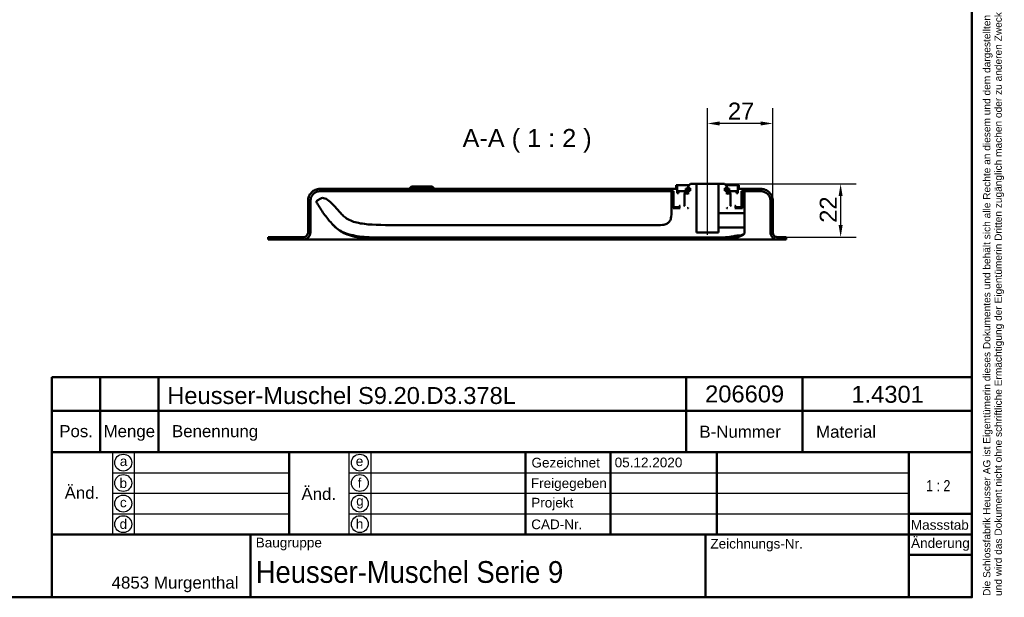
# Model space of a CAD drawing. Header units: millimetres. Extents: x 20 to 833, y 20 to 574.
# Tile 7 of 10: x 427 to 833, y 20 to 259. Entities that reach past the tile are written whole.
import ezdxf
from ezdxf.enums import TextEntityAlignment as Align

# ---------------------------------------------------------------- set-up
doc = ezdxf.new("R2010")
doc.units = ezdxf.units.MM
doc.header["$LTSCALE"] = 2
for name, color, linetype, lineweight in [('Bemaßungen(DIN)', 7, 'Continuous', 25), ('Mittellinie(DIN)', 7, 'Continuous', 25), ('Sichtbare Kanten(DIN)', 7, 'Continuous', 50), ('Skizziergeometrie(DIN)', 7, 'Continuous', 50), ('Skizzierlinie(DIN)', 7, 'Continuous', 25), ('Symbole(DIN)', 7, 'Continuous', 25)]:
    doc.layers.add(name, color=color, linetype=linetype, lineweight=lineweight)
doc.styles.add('Aktuell-DIN', font='arial.ttf')
doc.styles.add('Aktuell-DINGroßer Text', font='arial.ttf')
doc.styles.add('STANDARD-DIN~0', font='arial.ttf')
doc.styles.add('Textstil10', font='arial.ttf')
doc.styles.add('Textstil41', font='arial.ttf', dxfattribs={"width": 0.8})
doc.styles.add('Textstil83', font='arial.ttf', dxfattribs={"width": 0.8})
doc.dimstyles.new('CAD-LAN', dxfattribs={"dimscale": 2, "dimtxt": 3.5, "dimasz": 2.5, "dimexe": 3.175, "dimexo": 0, "dimgap": 0.8, "dimtad": 1, "dimrnd": 1e-08, "dimtxsty": 'STANDARD-DIN~0', "dimcen": 0.09, "dimdle": 10, "dimclrd": 250, "dimclre": 250, "dimclrt": 250, "dimadec": 0, "dimazin": 2, "dimtfac": 1, "dimtmove": 0, "dimatfit": 3, "dimfxl": 1, "dimtolj": 1, "dimtzin": 0, "dimlwd": 25, "dimlwe": 25, "dimarcsym": 0})

# ---------------------------------------------------------------- blocks, each defined once
blk = doc.blocks.new('Ränder Standardrahmen')
at = {"layer": 'Skizziergeometrie(DIN)', "flags": 128}
blk.add_lwpolyline([(10, 10), (10, 287), (410, 287), (410, 10), (10, 10)], dxfattribs=at)
blk = doc.blocks.new('Schriftfelder Heusser')
at = {"layer": 'Skizziergeometrie(DIN)'}
for p, q in [((101, 229.92), (101, 236.92)), ((101, 236.92), (291, 236.92)), ((111, 229.92), (111, 236.92)), ((123, 229.92), (123, 236.92)), ((232, 229.92), (232, 236.92)), ((256, 229.92), (256, 236.92)), ((291, 236.92), (291, 229.92)), ((101, 191.42), (101, 229.92)), ((101, 229.92), (291, 229.92)), ((111, 229.92), (111, 221.42)), ((123, 229.92), (123, 221.42)), ((232, 229.92), (232, 221.42)), ((256, 229.92), (256, 221.42)), ((291, 229.92), (291, 191.42)), ((101, 221.42), (291, 221.42)), ((150, 221.42), (150, 204.42)), ((198.85, 221.42), (198.85, 204.42)), ((216.35, 221.42), (216.35, 204.42)), ((238.35, 221.42), (238.35, 204.42)), ((278, 221.42), (278, 191.42)), ((278, 208.67), (291, 208.67)), ((101, 204.42), (291, 204.42)), ((142, 204.42), (142, 191.42)), ((236, 204.42), (236, 191.42)), ((278, 200.17), (291, 200.17)), ((291, 191.42), (101, 191.42))]:
    blk.add_line(p, q, dxfattribs=at)
at = {"layer": 'Skizzierlinie(DIN)'}
for p, q in [((113.5, 221.42), (113.5, 204.42)), ((118, 221.42), (118, 204.42)), ((162.35, 221.42), (162.35, 204.42)), ((166.85, 221.42), (166.85, 204.42)), ((113.5, 217.17), (150, 217.17)), ((162.35, 217.17), (278, 217.17)), ((113.5, 212.92), (150, 212.92)), ((162.35, 212.92), (278, 212.92)), ((113.5, 208.67), (150, 208.67)), ((162.35, 208.67), (278, 208.67))]:
    blk.add_line(p, q, dxfattribs=at)
for centre in [(115.75, 219.25), (164.6, 219.25), (115.75, 215.04), (164.6, 215.04), (115.75, 210.79), (164.6, 210.79), (115.75, 206.54), (164.6, 206.54)]:
    blk.add_circle(centre, 1.75, dxfattribs=at)
at = {"layer": 'Symbole(DIN)', "color": 7, "insert": (293.33, 191.7), "char_height": 1.5, "width": 182.3003, "attachment_point": 1, "rotation": 90, "line_spacing_factor": 0.944221, "style": 'Aktuell-DIN'}
blk.add_mtext('\\fArial|b0|i0;\\H1.5000;Die Schlossfabrik Heusser AG ist Eigentümerin dieses Dokumentes und behält sich alle Rechte an diesem und dem dargestellten Gegenstand vor. Der Empfänger anerkennt diese Rechte\\Pund wird das Dokument nicht ohne schriftliche Ermächtigung der Eigentümerin Dritten zugänglich machen oder zu anderen Zwecken verwenden, zu dem es ihm übergeben worden ist.\\P ', dxfattribs=at)
at = {"layer": 'Symbole(DIN)', "color": 179, "true_color": 0x262659, "style": 'Aktuell-DIN'}
for s, insert, char_height, attachment_point in [('Pos.', (106, 227), 2.489, 2), ('Menge', (117, 227), 2.489, 2), ('Benennung', (125.81, 225.38), 2.489, 4), ('B-Nummer', (234.74, 225.62), 2.489, 4), ('Material', (265.02, 225.62), 2.489, 5), ('\\fArial|b0|i0;a', (115.81, 219.53), 2, 5), ('\\fArial|b0|i0;e', (164.54, 219.53), 2, 5), ('\\fArial|b0|i0;Gezeichnet', (200.05, 219.23), 2, 4), ('\\fArial|b0|i0;b', (115.75, 215), 2, 5), ('\\fArial|b0|i0;f', (164.55, 215.06), 2, 5), ('\\fArial|b0|i0;Freigegeben', (199.92, 216), 2, 1), ('\\fArial|b0|i0;c', (115.75, 211.01), 2, 5), ('\\fArial|b0|i0;g', (164.63, 211.05), 2, 5), ('\\fArial|b0|i0;Projekt', (200, 211.98), 2, 1), ('\\fArial|b0|i0;d', (115.76, 206.55), 2, 5), ('\\fArial|b0|i0;h', (164.55, 206.57), 2, 5), ('\\fArial|b0|i0;CAD-Nr.', (200, 207.5), 2, 1), ('\\fArial|b0|i0;\\H2.0000;Massstab', (284.39, 206.37), 2, 5), ('\\fArial|b0|i0;\\H2.0000;Baugruppe', (143.1, 203.73), 2, 1), ('\\fArial|b0|i0;Zeichnungs-Nr.', (237, 203.5), 2, 1), ('\\fArial|b0|i0;\\H2.5000;4853 Murgenthal', (113.33, 192.46), 2.5, 7)]:
    blk.add_mtext(s, dxfattribs=dict(at, insert=insert, char_height=char_height, attachment_point=attachment_point))
at = {"layer": 'Symbole(DIN)', "color": 179, "true_color": 0x262659, "attachment_point": 5, "style": 'Aktuell-DIN'}
for s, insert, char_height, width in [('Änd.', (107.21, 213), 2.489, 12.3494), ('Änd.', (156.12, 212.76), 2.489, 12.3494), ('\\fArial|b0|i0;Änderung', (284.51, 202.33), 2, 12.1143)]:
    blk.add_mtext(s, dxfattribs=dict(at, insert=insert, char_height=char_height, width=width))
at = {"layer": 'Symbole(DIN)', "color": 7, "insert": (143.1, 196.62), "char_height": 4.5, "width": 90.18, "attachment_point": 4, "style": 'Aktuell-DIN'}
blk.add_mtext('\\fArial|b0|i0;\\W0.90;\\H4.5000;Heusser-Muschel Serie 9', dxfattribs=at)
at = {"layer": 'Symbole(DIN)', "color": 179, "true_color": 0x262659, "style": 'Textstil10'}
blk.add_attdef('ERSTELLUNGSDATUM_001', (217.23, 218.29), '', height=2, dxfattribs=at)
at = {"layer": 'Symbole(DIN)', "color": 179, "true_color": 0x262659}
for tag, height, style, p in [('AUTOR', 2.49, 'Aktuell-DIN', (240.03, 219.26)), ('KONTROLLDATUM', 2, 'Textstil10', (217.42, 215.04)), ('KONTROLLIERT_VON', 2, 'Textstil10', (239.98, 215.05))]:
    blk.add_attdef(tag, text='', height=height, dxfattribs=dict(at, style=style)).set_placement(p, align=Align.MIDDLE_LEFT)
at = {"layer": 'Symbole(DIN)', "color": 7, "style": 'Textstil83', "width": 0.8}
blk.add_attdef('Anfänglicher_Ansichtsmaßstab_001', (281.57, 213.34), '', height=2.3, dxfattribs=at)
at = {"layer": 'Symbole(DIN)', "color": 179, "true_color": 0x262659, "style": 'Textstil10'}
blk.add_attdef('PROJEKT', text='', height=2, dxfattribs=at).set_placement((217.77, 209.72), align=Align.BOTTOM_LEFT)
at = {"layer": 'Symbole(DIN)', "color": 7, "style": 'Textstil41', "width": 0.8}
blk.add_attdef('STATUS', text='', height=5, dxfattribs=at).set_placement((284.53, 195.86), align=Align.MIDDLE_CENTER)
blk = doc.blocks.new('*D22')
at = {"layer": 'Bemaßungen(DIN)', "color": 250, "linetype": 'Continuous', "lineweight": 25, "true_color": 0x3f3f3f, "transparency": 16777216}
for p, q in [((710.81, 195.84), (710.81, 222.19)), ((737.81, 183.84), (737.81, 222.19)), ((732.81, 215.84), (715.81, 215.84))]:
    blk.add_line(p, q, dxfattribs=at)
at = {"layer": 'Bemaßungen(DIN)', "color": 250, "linetype": 'Continuous', "true_color": 0x3f3f3f, "transparency": 16777216}
for points in [[(715.81, 216.67), (715.81, 215), (710.81, 215.84)], [(732.81, 216.67), (732.81, 215), (737.81, 215.84)]]:
    blk.add_solid(points, dxfattribs=at)
at = {"layer": 'Defpoints', "color": 0, "linetype": 'Continuous', "transparency": 16777216}
for p in [(710.81, 215.84), (710.81, 195.84), (737.81, 183.84)]:
    blk.add_point(p, dxfattribs=at)
at = {"layer": 'Bemaßungen(DIN)', "color": 250, "linetype": 'Continuous', "lineweight": 25, "true_color": 0x3f3f3f, "transparency": 16777216, "insert": (719.24, 224.47), "char_height": 7, "attachment_point": 1, "style": 'STANDARD-DIN~0'}
blk.add_mtext('\\A1;27', dxfattribs=at)
blk = doc.blocks.new('*D23')
at = {"layer": 'Bemaßungen(DIN)', "color": 250, "linetype": 'Continuous', "lineweight": 25, "true_color": 0x3f3f3f, "transparency": 16777216}
for p, q in [((717.81, 190.84), (772.15, 190.84)), ((765.8, 185.84), (765.8, 173.84)), ((742.31, 168.84), (772.15, 168.84))]:
    blk.add_line(p, q, dxfattribs=at)
at = {"layer": 'Bemaßungen(DIN)', "color": 250, "linetype": 'Continuous', "true_color": 0x3f3f3f, "transparency": 16777216}
for points in [[(764.97, 185.84), (766.63, 185.84), (765.8, 190.84)], [(764.97, 173.84), (766.63, 173.84), (765.8, 168.84)]]:
    blk.add_solid(points, dxfattribs=at)
at = {"layer": 'Defpoints', "color": 0, "linetype": 'Continuous', "transparency": 16777216}
for p in [(717.81, 190.84), (742.31, 168.84), (765.8, 168.84)]:
    blk.add_point(p, dxfattribs=at)
at = {"layer": 'Bemaßungen(DIN)', "color": 250, "linetype": 'Continuous', "lineweight": 25, "true_color": 0x3f3f3f, "transparency": 16777216, "insert": (757.17, 174.8), "char_height": 7, "attachment_point": 1, "rotation": 90, "style": 'STANDARD-DIN~0'}
blk.add_mtext('\\A1;22', dxfattribs=at)

msp = doc.modelspace()

# ---------------------------------------------------------------- linework, layer by layer
at = {"layer": 'Mittellinie(DIN)', "linetype": 'Continuous'}
msp.add_line((710.811, 169.838), (710.811, 195.838), dxfattribs=at)
at = {"layer": 'Sichtbare Kanten(DIN)'}
for p, q in [((697.811, 188.838), (550.811, 188.838)), ((550.811, 187.838), (696.811, 187.838)), ((588.561, 189.838), (587.561, 188.838)), ((588.561, 189.838), (597.061, 189.838)), ((597.061, 189.838), (598.061, 188.838)), ((696.65, 187.339), (695.948, 187.339)), ((695.948, 187.339), (695.948, 179.827)), ((696.65, 180.838), (696.65, 187.339)), ((696.811, 187.339), (696.65, 187.339)), ((696.811, 187.838), (696.811, 181.438)), ((696.811, 187.838), (696.811, 181.438)), ((698.311, 190.338), (697.811, 190.338)), ((697.811, 190.338), (697.811, 188.838)), ((697.811, 190.338), (697.811, 188.838)), ((698.311, 187.038), (698.311, 190.338)), ((698.311, 190.338), (703.311, 190.338)), ((701.811, 187.838), (698.811, 187.838)), ((698.811, 187.838), (698.811, 187.038)), ((698.811, 187.038), (698.811, 187.838)), ((703.297, 188.938), (701.794, 188.938)), ((701.794, 188.938), (701.794, 188.038)), ((701.794, 188.038), (701.794, 188.938)), ((701.794, 188.038), (702.811, 188.038)), ((701.811, 187.038), (701.811, 187.838)), ((701.811, 187.838), (702.811, 187.838)), ((703.811, 190.838), (702.811, 189.838)), ((703.811, 190.838), (702.811, 189.838)), ((702.811, 189.838), (702.811, 189.138)), ((702.811, 189.838), (702.811, 189.138)), ((702.811, 189.138), (703.711, 189.138)), ((702.811, 188.038), (702.811, 186.638)), ((702.811, 188.038), (702.811, 186.638)), ((703.297, 188.038), (703.297, 188.938)), ((703.711, 188.938), (703.297, 188.938)), ((703.711, 188.038), (703.297, 188.038)), ((703.711, 189.138), (703.711, 188.038)), ((703.711, 188.038), (703.711, 189.138)), ((706.261, 190.838), (703.811, 190.838)), ((706.261, 170.838), (706.261, 190.838)), ((706.261, 190.838), (715.361, 190.838)), ((717.811, 190.838), (715.361, 190.838)), ((715.361, 190.838), (715.361, 178.838)), ((718.811, 189.838), (717.811, 190.838)), ((717.811, 190.838), (718.811, 189.838)), ((717.911, 188.038), (717.911, 189.138)), ((717.911, 189.138), (718.811, 189.138)), ((717.911, 188.038), (717.911, 189.138)), ((718.325, 188.938), (717.911, 188.938)), ((718.325, 188.038), (717.911, 188.038)), ((718.311, 190.338), (723.311, 190.338)), ((719.828, 188.938), (718.325, 188.938)), ((718.325, 188.938), (718.325, 188.038)), ((718.811, 189.138), (718.811, 189.838)), ((718.811, 189.838), (718.811, 189.138)), ((718.811, 186.638), (718.811, 188.038)), ((718.811, 188.038), (719.828, 188.038)), ((718.811, 188.038), (718.811, 186.638)), ((718.811, 187.838), (719.811, 187.838)), ((722.811, 187.838), (719.811, 187.838)), ((719.811, 187.838), (719.811, 187.038)), ((719.828, 188.038), (719.828, 188.938)), ((719.828, 188.038), (719.828, 188.938)), ((722.811, 187.038), (722.811, 187.838)), ((722.811, 187.038), (722.811, 187.838)), ((723.811, 190.338), (723.311, 190.338)), ((723.311, 190.338), (723.311, 187.038)), ((723.811, 188.838), (723.811, 190.338)), ((723.811, 190.338), (723.811, 188.838)), ((732.811, 188.838), (723.811, 188.838)), ((724.811, 181.438), (724.811, 187.838)), ((724.811, 187.838), (732.811, 187.838)), ((724.811, 187.838), (724.811, 181.438)), ((725.25, 187.339), (724.811, 187.339)), ((726.134, 187.339), (725.25, 187.339)), ((725.25, 187.339), (725.25, 180.838)), ((726.134, 179.038), (726.134, 187.339)), ((545.811, 183.838), (545.811, 170.838)), ((545.811, 170.838), (545.811, 183.838)), ((546.811, 170.838), (546.811, 183.838)), ((550.767, 184.74), (549.9, 184.21)), ((698.811, 187.038), (698.311, 187.038)), ((701.261, 186.838), (701.061, 187.038)), ((701.061, 187.038), (701.811, 187.038)), ((701.261, 182.038), (701.261, 186.838)), ((701.261, 186.838), (701.511, 186.838)), ((701.511, 186.838), (701.311, 186.638)), ((701.511, 186.838), (701.311, 186.638)), ((701.311, 186.638), (701.311, 181.838)), ((701.311, 186.638), (701.311, 181.838)), ((702.611, 186.838), (701.511, 186.838)), ((702.811, 187.038), (701.811, 187.038)), ((702.811, 186.638), (702.611, 186.838)), ((702.811, 186.838), (702.611, 186.838)), ((719.811, 187.038), (718.811, 187.038)), ((719.011, 186.838), (718.811, 186.638)), ((719.011, 186.838), (718.811, 186.838)), ((720.111, 186.838), (719.011, 186.838)), ((719.811, 187.038), (720.561, 187.038)), ((720.311, 186.638), (720.111, 186.838)), ((720.111, 186.838), (720.361, 186.838)), ((720.111, 186.838), (720.311, 186.638)), ((720.311, 181.838), (720.311, 186.638)), ((720.311, 186.638), (720.311, 181.838)), ((720.561, 187.038), (720.361, 186.838)), ((720.361, 186.838), (720.361, 182.038)), ((723.311, 187.038), (722.811, 187.038)), ((736.811, 183.838), (736.811, 170.838)), ((737.811, 170.838), (737.811, 183.838)), ((737.811, 183.838), (737.811, 183.838)), ((737.811, 170.838), (737.811, 183.838)), ((699.511, 180.838), (696.65, 180.838)), ((696.811, 181.438), (697.011, 181.238)), ((697.011, 181.238), (696.811, 181.438)), ((697.011, 181.238), (699.111, 181.238)), ((699.111, 181.238), (699.211, 181.338)), ((699.111, 181.238), (699.311, 181.238)), ((699.211, 181.338), (699.211, 181.838)), ((699.211, 181.838), (699.511, 181.838)), ((699.311, 181.338), (699.211, 181.338)), ((699.511, 181.838), (699.311, 181.638)), ((699.511, 181.838), (699.311, 181.638)), ((699.311, 181.638), (699.311, 181.038)), ((699.311, 181.638), (699.311, 181.038)), ((699.311, 181.038), (699.511, 180.838)), ((699.511, 180.838), (699.311, 181.038)), ((701.061, 181.838), (701.261, 182.038)), ((701.311, 181.838), (701.061, 181.838)), ((701.311, 182.038), (701.261, 182.038)), ((702.611, 180.838), (702.811, 181.038)), ((702.811, 180.838), (702.611, 180.838)), ((702.811, 181.038), (702.811, 180.838)), ((702.811, 181.038), (702.811, 180.838)), ((718.811, 180.838), (718.811, 181.038)), ((718.811, 181.038), (719.011, 180.838)), ((718.811, 181.038), (718.811, 180.838)), ((719.011, 180.838), (718.811, 180.838)), ((720.361, 182.038), (720.311, 182.038)), ((720.561, 181.838), (720.311, 181.838)), ((720.361, 182.038), (720.561, 181.838)), ((722.311, 181.638), (722.111, 181.838)), ((722.111, 181.838), (722.411, 181.838)), ((722.111, 181.838), (722.311, 181.638)), ((722.111, 180.838), (722.311, 181.038)), ((722.111, 180.838), (722.311, 181.038)), ((725.25, 180.838), (722.111, 180.838)), ((722.311, 181.038), (722.311, 181.638)), ((722.311, 181.638), (722.311, 181.038)), ((722.411, 181.338), (722.311, 181.338)), ((722.311, 181.238), (722.511, 181.238)), ((722.411, 181.838), (722.411, 181.338)), ((722.411, 181.338), (722.511, 181.238)), ((722.511, 181.238), (724.611, 181.238)), ((724.611, 181.238), (724.811, 181.438)), ((724.611, 181.238), (724.811, 181.438)), ((715.361, 178.838), (725.934, 178.838)), ((715.361, 175.838), (715.361, 178.838)), ((715.361, 172.838), (715.361, 175.838)), ((545.811, 170.838), (545.811, 170.838)), ((689.948, 173.827), (584.096, 173.827)), ((715.361, 170.838), (706.261, 170.838)), ((725.934, 172.838), (715.361, 172.838)), ((715.361, 172.838), (715.361, 170.838)), ((726.134, 171.062), (726.134, 172.638)), ((543.811, 168.838), (529.311, 168.838)), ((529.311, 168.838), (529.311, 167.838)), ((529.311, 168.808), (529.311, 168.808)), ((529.311, 167.838), (529.311, 168.808)), ((529.311, 167.838), (543.811, 167.838)), ((529.311, 167.838), (529.311, 167.838)), ((569.349, 167.838), (543.811, 167.838)), ((714.273, 167.838), (569.349, 167.838)), ((584.096, 168.654), (710.95, 168.654)), ((739.811, 167.838), (714.273, 167.838)), ((724.806, 169.63), (725.375, 169.886)), ((742.311, 168.838), (739.811, 168.838)), ((739.811, 167.838), (743.311, 167.838)), ((742.311, 168.808), (742.311, 168.838)), ((742.311, 168.808), (742.311, 168.838)), ((743.311, 168.808), (742.311, 168.808)), ((743.311, 167.838), (743.311, 168.808)), ((743.311, 167.838), (743.311, 168.808))]:
    msp.add_line(p, q, dxfattribs=at)
for points, degree, knots in [([(550.811, 188.838), (550.463, 188.838), (550.117, 188.803), (549.447, 188.662), (549.125, 188.559), (548.213, 188.162), (547.667, 187.781), (546.767, 186.848), (546.415, 186.307), (545.933, 185.117), (545.811, 184.483), (545.811, 183.838)], 3, [-0.78930523, -0.78930523, -0.78930523, -0.78930523, -0.68480532, -0.68480532, -0.58346864, -0.58346864, -0.38572109, -0.38572109, -0.19345948, -0.19345948, 0, 0, 0, 0]), ([(546.811, 183.838), (546.811, 184.116), (546.839, 184.393), (546.952, 184.93), (547.034, 185.187), (547.352, 185.917), (547.656, 186.353), (548.403, 187.073), (548.836, 187.355), (549.788, 187.74), (550.295, 187.838), (550.811, 187.838)], 3, [-0.63144419, -0.63144419, -0.63144419, -0.63144419, -0.54784426, -0.54784426, -0.46677491, -0.46677491, -0.30857687, -0.30857687, -0.15476759, -0.15476759, 0, 0, 0, 0]), ([(737.811, 183.838), (737.811, 184.186), (737.775, 184.532), (737.634, 185.202), (737.532, 185.524), (737.134, 186.436), (736.754, 186.982), (735.821, 187.882), (735.279, 188.234), (734.09, 188.716), (733.456, 188.838), (732.811, 188.838)], 3, [-0.78930523, -0.78930523, -0.78930523, -0.78930523, -0.68480532, -0.68480532, -0.58346864, -0.58346864, -0.38572109, -0.38572109, -0.19345948, -0.19345948, 0, 0, 0, 0]), ([(732.811, 187.838), (733.089, 187.838), (733.366, 187.81), (733.902, 187.697), (734.16, 187.615), (734.889, 187.297), (735.326, 186.993), (736.046, 186.246), (736.328, 185.813), (736.713, 184.861), (736.811, 184.354), (736.811, 183.838)], 3, [-0.63144419, -0.63144419, -0.63144419, -0.63144419, -0.54784426, -0.54784426, -0.46677491, -0.46677491, -0.30857687, -0.30857687, -0.15476758, -0.15476758, 0, 0, 0, 0]), ([(549.9, 184.21), (549.749, 184.118), (549.595, 184.024), (549.429, 183.855), (549.384, 183.796), (549.322, 183.667), (549.306, 183.602), (549.298, 183.446), (549.315, 183.36), (549.389, 183.135), (549.469, 182.993), (549.549, 182.855)], 3, [-0.17367895, -0.17367895, -0.17367895, -0.17367895, -0.12156866, -0.12156866, -0.09787758, -0.09787758, -0.07579482, -0.07579482, -0.04796725, -0.04796725, -0.00000831, -0.00000831, -0.00000831, -0.00000831]), ([(559.787, 178.275), (558.264, 179.845), (556.904, 181.622), (554.82, 183.58), (554.048, 184.232), (552.895, 184.827), (552.515, 184.978), (551.817, 185.09), (551.586, 185.066), (551.14, 184.968), (550.939, 184.845), (550.767, 184.74)], 3, [-0.50021574, -0.50021574, -0.50021574, -0.50021574, -0.23943298, -0.23943298, -0.13865835, -0.13865835, -0.09616056, -0.09616056, -0.06047166, -0.06047166, 0, 0, 0, 0]), ([(549.549, 182.855), (550.41, 181.357), (551.345, 179.907), (553.362, 177.12), (554.438, 175.789), (555.584, 174.515)], 3, [-1.0323292, -1.0323292, -1.0323292, -1.0323292, -0.5141271, -0.5141271, 0, 0, 0, 0]), ([(695.948, 179.827), (695.948, 178.7), (695.948, 177.617), (695.584, 176.234), (695.415, 175.82), (694.929, 175.101), (694.637, 174.814), (693.847, 174.296), (693.35, 174.121), (691.954, 173.827), (690.972, 173.827), (689.948, 173.827)], 3, [-1.1173827, -1.1173827, -1.1173827, -1.1173827, -0.7826773, -0.7826773, -0.6296804, -0.6296804, -0.4865248, -0.4865248, -0.3073079, -0.3073079, 0, 0, 0, 0]), ([(725.934, 178.838), (725.948, 178.838), (725.962, 178.839), (725.989, 178.845), (726.002, 178.849), (726.038, 178.865), (726.06, 178.88), (726.096, 178.918), (726.11, 178.939), (726.13, 178.987), (726.134, 179.012), (726.134, 179.038)], 3, [-0.031571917, -0.031571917, -0.031571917, -0.031571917, -0.027391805, -0.027391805, -0.023338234, -0.023338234, -0.015428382, -0.015428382, -0.007738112, -0.007738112, 0, 0, 0, 0]), ([(726.134, 179.038), (726.134, 179.038), (726.134, 179.038), (726.134, 178.997), (726.131, 178.813), (726.127, 178.516), (726.122, 178.115), (726.118, 177.628), (726.112, 176.887), (726.11, 176.256), (726.11, 175.838)], 3, [0, 0, 0, 0, 0.00001441, 0.06149449, 0.12297456, 0.18445463, 0.24593471, 0.30741478, 0.36889486, 0.49185516, 0.49185516, 0.49185516, 0.49185516]), ([(584.096, 173.827), (578.084, 173.827), (573.086, 173.827), (566.763, 174.608), (564.925, 175.051), (561.675, 176.449), (560.659, 177.377), (559.787, 178.275)], 3, [-1.2266395, -1.2266395, -1.2266395, -1.2266395, -0.691815, -0.691815, -0.3753769, -0.3753769, 0, 0, 0, 0]), ([(726.11, 175.838), (726.11, 175.42), (726.112, 174.789), (726.118, 174.048), (726.122, 173.561), (726.127, 173.16), (726.131, 172.863), (726.134, 172.679), (726.134, 172.638), (726.134, 172.638), (726.134, 172.638)], 3, [0, 0, 0, 0, 0.12296025, 0.1844403, 0.24592035, 0.3074004, 0.36888045, 0.4303605, 0.49184055, 0.49214697, 0.49214697, 0.49214697, 0.49214697]), ([(545.811, 170.838), (545.811, 170.699), (545.797, 170.561), (545.74, 170.292), (545.699, 170.164), (545.54, 169.799), (545.388, 169.581), (545.015, 169.221), (544.798, 169.08), (544.322, 168.887), (544.069, 168.838), (543.811, 168.838)], 3, [-0.31572209, -0.31572209, -0.31572209, -0.31572209, -0.27392213, -0.27392213, -0.23338746, -0.23338746, -0.15428844, -0.15428844, -0.07738379, -0.07738379, -0.00000193, -0.00000193, -0.00000193, -0.00000193]), ([(543.811, 167.838), (544.02, 167.838), (544.227, 167.859), (544.629, 167.944), (544.822, 168.006), (545.37, 168.244), (545.697, 168.472), (546.237, 169.032), (546.449, 169.357), (546.738, 170.071), (546.811, 170.451), (546.811, 170.838)], 3, [-0.47358314, -0.47358314, -0.47358314, -0.47358314, -0.41088319, -0.41088319, -0.35008119, -0.35008119, -0.23143265, -0.23143265, -0.11607569, -0.11607569, 0, 0, 0, 0]), ([(555.584, 174.515), (556.505, 173.493), (557.593, 172.37), (560.919, 170.513), (562.86, 169.875), (569.869, 168.654), (575.723, 168.654), (584.096, 168.654)], 3, [-5.3413361, -5.3413361, -5.3413361, -5.3413361, -3.87583, -3.87583, -2.5120678, -2.5120678, 0, 0, 0, 0]), ([(556.026, 174.033), (557.024, 172.973), (558.165, 171.996), (559.422, 171.245), (560.25, 170.75), (561.122, 170.34), (562.019, 169.996), (562.597, 169.774), (563.185, 169.58), (563.78, 169.408), (564.374, 169.236), (564.975, 169.087), (565.58, 168.956), (566.185, 168.825), (566.793, 168.712), (567.404, 168.614), (568.015, 168.515), (568.628, 168.431), (569.242, 168.359), (573.543, 167.85), (577.901, 167.845), (582.239, 167.84), (582.859, 167.839), (583.478, 167.839), (584.096, 167.839)], 3, [0.0656897, 0.0656897, 0.0656897, 0.0656897, 0.5045898, 0.5045898, 0.5045898, 0.7934328, 0.7934328, 0.7934328, 0.979333, 0.979333, 0.979333, 1.1652333, 1.1652333, 1.1652333, 1.3511335, 1.3511335, 1.3511335, 1.5370338, 1.5370338, 1.5370338, 2.8383356, 2.8383356, 2.8383356, 3.024121, 3.024121, 3.024121, 3.024121]), ([(725.375, 169.886), (725.512, 169.948), (725.647, 170.009), (725.843, 170.137), (725.911, 170.195), (726.024, 170.337), (726.062, 170.418), (726.134, 170.674), (726.134, 170.865), (726.134, 171.062)], 3, [-0.16488382, -0.16488382, -0.16488382, -0.16488382, -0.12161657, -0.12161657, -0.09145523, -0.09145523, -0.05932166, -0.05932166, -0.0000025, -0.0000025, -0.0000025, -0.0000025]), ([(726.134, 172.638), (726.134, 172.652), (726.133, 172.666), (726.127, 172.693), (726.123, 172.706), (726.107, 172.742), (726.092, 172.764), (726.055, 172.8), (726.033, 172.814), (725.986, 172.833), (725.96, 172.838), (725.934, 172.838)], 3, [-0.03157194, -0.03157194, -0.03157194, -0.03157194, -0.027392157, -0.027392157, -0.023338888, -0.023338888, -0.015429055, -0.015429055, -0.007738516, -0.007738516, 0, 0, 0, 0]), ([(736.811, 170.838), (736.811, 170.629), (736.832, 170.422), (736.917, 170.02), (736.978, 169.827), (737.217, 169.279), (737.445, 168.952), (738.005, 168.412), (738.33, 168.2), (739.043, 167.911), (739.424, 167.838), (739.811, 167.838)], 3, [-0.47358314, -0.47358314, -0.47358314, -0.47358314, -0.41088319, -0.41088319, -0.35008119, -0.35008119, -0.23143265, -0.23143265, -0.11607569, -0.11607569, 0, 0, 0, 0]), ([(739.811, 168.838), (739.672, 168.838), (739.533, 168.852), (739.265, 168.909), (739.137, 168.95), (738.772, 169.109), (738.553, 169.261), (738.193, 169.634), (738.052, 169.851), (737.86, 170.327), (737.811, 170.58), (737.811, 170.838)], 3, [-0.31571433, -0.31571433, -0.31571433, -0.31571433, -0.27392213, -0.27392213, -0.23338746, -0.23338746, -0.15428844, -0.15428844, -0.07738379, -0.07738379, 0, 0, 0, 0]), ([(584.097, 167.839), (584.097, 167.839), (585.683, 167.839), (588.854, 167.839), (595.195, 167.839), (604.708, 167.839), (617.398, 167.839), (631.665, 167.839), (647.518, 167.839), (663.385, 167.839), (679.241, 167.839), (691.917, 167.839), (701.47, 167.839), (707.804, 167.839), (710.948, 167.839)], 5, [0, 0, 0, 0, 0, 0, 0.0001149, 0.7929364, 1.585758, 3.1714011, 4.7570442, 6.3426873, 7.9283304, 9.5139735, 11.0996166, 12.6881676, 12.6881676, 12.6881676, 12.6881676, 12.6881676, 12.6881676]), ([(710.95, 168.654), (712.13, 168.654), (713.31, 168.652), (715.576, 168.671), (716.82, 168.694), (717.952, 168.767)], 3, [-0.70980307, -0.70980307, -0.70980307, -0.70980307, -0.34028588, -0.34028588, 0, 0, 0, 0]), ([(722.026, 168.511), (721.864, 168.474), (721.7, 168.438), (720.849, 168.262), (720.125, 168.151), (718.433, 167.965), (717.455, 167.911), (716.147, 167.871), (715.815, 167.863), (715.237, 167.854), (714.989, 167.85), (714.742, 167.848)], 3, [1.50303648, 1.50303648, 1.50303648, 1.50303648, 1.55600529, 1.55600529, 1.77467041, 1.77467041, 2.06793355, 2.06793355, 2.1673513, 2.1673513, 2.24159113, 2.24159113, 2.24159113, 2.24159113]), ([(717.952, 168.767), (718.441, 168.799), (718.933, 168.841), (719.858, 168.946), (720.299, 169.006), (720.733, 169.082)], 3, [-0.27987278, -0.27987278, -0.27987278, -0.27987278, -0.1329255, -0.1329255, -0.00064851, -0.00064851, -0.00064851, -0.00064851]), ([(720.735, 169.082), (721.33, 169.185), (721.959, 169.322), (723.24, 169.526), (723.875, 169.593), (724.511, 169.573)], 3, [-0.38718082, -0.38718082, -0.38718082, -0.38718082, -0.19115671, -0.19115671, -0.00002529, -0.00002529, -0.00002529, -0.00002529]), ([(721.399, 168.378), (721.502, 168.398), (721.859, 168.471), (722.422, 168.598), (722.939, 168.738), (723.381, 168.877), (723.682, 168.983), (723.809, 169.029)], 5, [0.34551975, 0.34551975, 0.34551975, 0.34551975, 0.34551975, 0.34551975, 0.39901306, 0.53186776, 0.64871378, 0.64871378, 0.64871378, 0.64871378, 0.64871378, 0.64871378]), ([(725.967, 170.266), (725.967, 170.265), (725.967, 170.266), (725.963, 170.26), (725.956, 170.251), (725.921, 170.206), (725.98, 170.256), (725.701, 169.943), (725.536, 169.81), (725.087, 169.556), (724.836, 169.432), (724.218, 169.172), (723.86, 169.038), (723.46, 168.908)], 3, [0, 0, 0, 0, 0.1362941, 0.1362941, 0.3189241, 0.3189241, 0.77563, 0.77563, 1.0136857, 1.0136857, 1.1833748, 1.1833748, 1.3355923, 1.3355923, 1.3355923, 1.3355923]), ([(724.511, 169.573), (724.571, 169.571), (724.616, 169.569), (724.712, 169.587), (724.753, 169.606), (724.806, 169.63)], 3, [-0.035306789, -0.035306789, -0.035306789, -0.035306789, -0.017481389, -0.017481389, 0, 0, 0, 0])]:
    msp.add_open_spline(points, degree=degree, knots=knots, dxfattribs=at)

# ---------------------------------------------------------------- block references
at = {"xscale": 2, "yscale": 2, "zscale": 2}
msp.add_blockref('Ränder Standardrahmen', (0, 0), dxfattribs=at)
msp.add_blockref('Schriftfelder Heusser', (238, -362.833), dxfattribs=at).add_auto_attribs({'ERSTELLUNGSDATUM_001': '05.12.2020', 'Anfänglicher_Ansichtsmaßstab_001': '1 : 2'})

# ---------------------------------------------------------------- texts
at = {"layer": 'Symbole(DIN)', "color": 7, "insert": (609.638, 203.838), "char_height": 7.4676, "attachment_point": 7, "style": 'Aktuell-DINGroßer Text'}
msp.add_mtext('A-A ( 1 : 2 )', dxfattribs=at)
at = {"layer": 'Symbole(DIN)', "color": 7, "char_height": 7, "attachment_point": 1, "style": 'Aktuell-DIN'}
for s, insert, width in [('{\\fArial|b0|i0;\\H7.0000;Heusser-Muschel S9.20.D3.378L}', (487.659, 106.906), 144.02821), ('{\\fArial|b0|i0;\\H7.0000;206609}', (709.83, 107.58), 32.62043), ('{\\fArial|b0|i0;\\H7.0000;1.4301}', (770.274, 107.401), 29.89939)]:
    msp.add_mtext(s, dxfattribs=dict(at, insert=insert, width=width))

# ---------------------------------------------------------------- dimensions: what is measured, and where the dimension line sits
at = {"layer": 'Bemaßungen(DIN)', "color": 250, "linetype": 'Continuous', "lineweight": 25, "true_color": 0x3f3f3f}
for base, p1, p2, angle, picture, middle in [((710.811, 215.838), (737.811, 183.838), (710.811, 195.838), 180, '*D22', (724.311, 215.838)), ((765.8, 168.838), (717.811, 190.838), (742.311, 168.838), 90, '*D23', (765.8, 179.838))]:
    dim = msp.add_linear_dim(base=base, p1=p1, p2=p2, angle=angle, dimstyle='CAD-LAN', override={"dimgap": 0.8, "dimdec": 2, "dimtol": 0, "dimlim": 0, "dimtp": 0, "dimtm": 0, "dimtdec": 2, "dimtofl": 0, "dimatfit": 1}, dxfattribs=at)
    dim.commit()
    dim.dimension.update_dxf_attribs({"geometry": picture, "text_midpoint": middle, "dimtype": 160})

doc.saveas('drawing.dxf')
